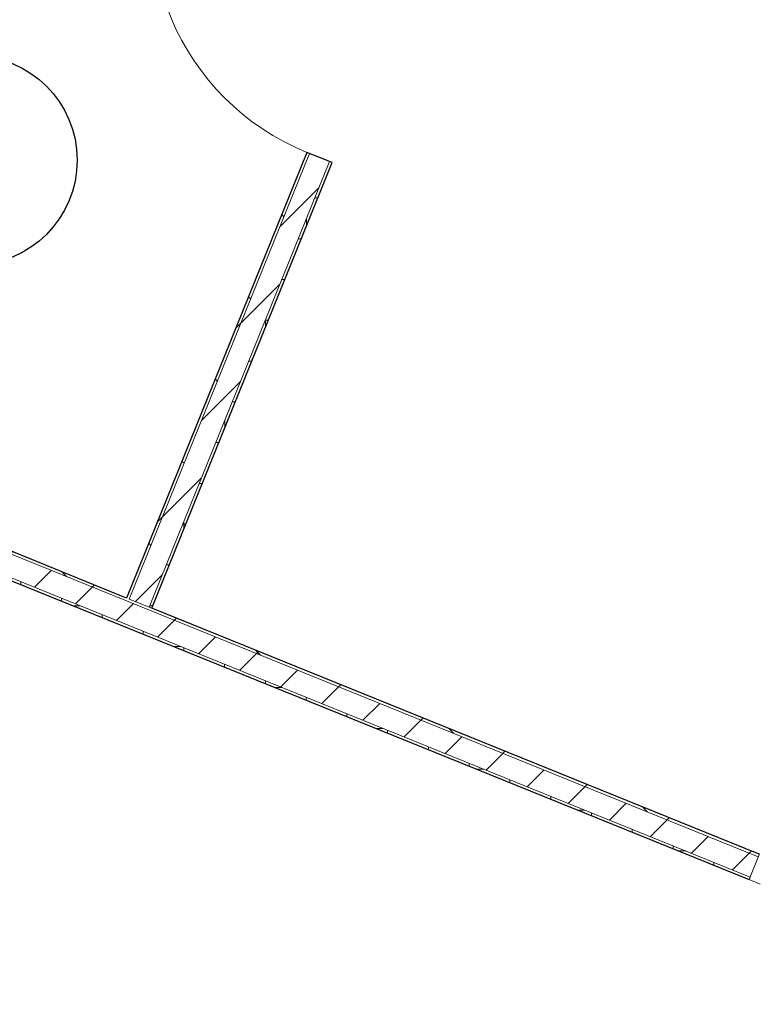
# Model space of a CAD drawing. Header units: inches. Extents: x 424 to 2043, y -237 to 445.
# Tile 52 of 256: x 637.49 to 640.21, y -118.51 to -114.89. Entities that reach past the tile are written whole.
import ezdxf

# ---------------------------------------------------------------- set-up
doc = ezdxf.new("R2010")
doc.units = ezdxf.units.IN
doc.header["$MEASUREMENT"] = 0
for name, color, linetype, lineweight in [('A-DOOR', 31, 'Continuous', 9), ('A-WALL', 113, 'Continuous', 9), ('A-WALL-PATT', 111, 'Continuous', 25)]:
    doc.layers.add(name, color=color, linetype=linetype, lineweight=lineweight)
pattern_1 = [(44.95455, (751.64944, -115.18966), (-0.2119637, 0.21230025), []), (134.95455, (751.64944, -115.18966), (-0.21230025, -0.2119637), [])]
pattern_2 = [(359.95455, (751.64944, -115.18966), (0.000119, 0.14999995), []), (89.95455, (751.64944, -115.18966), (-0.14999995, 0.000119), [])]
pattern_3 = [(44.95455, (751.64944, -115.18966), (-0.10598184, 0.10615013), [])]

# ---------------------------------------------------------------- blocks, each defined once
blk = doc.blocks.new('5-panel_Bi-fold_external_door_10806 - Type 1-225860-همکف')
at = {"layer": 'A-DOOR'}
for p, q in [((-2.375, 0.0516), (-2.375, -0.05)), ((-2.375, -0.05), (-2.331, -0.05))]:
    blk.add_line(p, q, dxfattribs=at)
blk = doc.blocks.new('M_Single-Louvered - 0914 x 2134mm-227787-همکف')
at = {"layer": 'A-DOOR', "lineweight": 18}
for p, q in [((0.406, 0.05), (0.406, 0.964)), ((0.457, 0.964), (0.406, 0.964)), ((0.457, 0.05), (0.457, 0.964)), ((0.457, 0.05), (0.406, 0.05))]:
    blk.add_line(p, q, dxfattribs=at)
at = {"layer": 'A-DOOR'}
blk.add_arc((0.457, 0.05), 0.914, 90, 180, dxfattribs=at)

msp = doc.modelspace()

# ---------------------------------------------------------------- hatches: boundary and pattern name
at = {"layer": 'A-WALL-PATT', "lineweight": 9}
h = msp.add_hatch(dxfattribs=at)
h.set_pattern_fill('FP_3', color=256, angle=-0.0455, style=0, pattern_type=2)
h.set_pattern_definition(pattern_2)
h.paths.add_polyline_path([(637.9799, -117.0584), (638.6435, -115.4198), (638.6342, -115.4161), (637.9707, -117.0546)], flags=0)
h.paths.add_polyline_path([(638.9865, -114.5727), (639.2868, -113.8311), (639.2775, -113.8274), (638.9773, -114.5689)], flags=0)
h.paths.add_polyline_path([(639.6299, -112.984), (640.6575, -110.4464), (640.6482, -110.4426), (639.6206, -112.9802)], flags=0)
h = msp.add_hatch(dxfattribs=at)
h.set_pattern_fill('FP_2', color=256, angle=-0.0455, style=0, pattern_type=2)
h.set_pattern_definition(pattern_1)
h.paths.add_polyline_path([(637.8965, -117.0246), (638.56, -115.386), (638.5508, -115.3823), (637.8873, -117.0208)], flags=0)
h.paths.add_polyline_path([(638.9031, -114.5389), (639.2034, -113.7974), (639.1941, -113.7936), (638.8938, -114.5351)], flags=0)
h.paths.add_polyline_path([(639.5464, -112.9502), (640.5403, -110.496), (640.531, -110.4922), (639.5372, -112.9464)], flags=0)
h = msp.add_hatch(dxfattribs=at)
h.set_pattern_fill('FP_4', color=256, angle=-0.0455, style=0, pattern_type=2)
h.set_pattern_definition(pattern_3)
h.paths.add_polyline_path([(637.9707, -117.0546), (638.6342, -115.4161), (638.56, -115.386), (637.8965, -117.0246)], flags=0)
h.paths.add_polyline_path([(638.9773, -114.5689), (639.2775, -113.8274), (639.2034, -113.7974), (638.9031, -114.5389)], flags=0)
h.paths.add_polyline_path([(639.6206, -112.9802), (640.6182, -110.5168), (640.544, -110.4867), (639.5464, -112.9502)], flags=0)
h = msp.add_hatch(dxfattribs=at)
h.set_pattern_fill('FP_2', color=256, angle=-0.0455, style=0, pattern_type=2)
h.set_pattern_definition(pattern_1)
h.paths.add_polyline_path([(647.6754, -120.9953), (647.6789, -120.9859), (644.8489, -119.8399), (644.8452, -119.8492), (645.2625, -120.0182)], flags=0)
h.paths.add_polyline_path([(640.2107, -117.9725), (640.2145, -117.9632), (634.3387, -115.5838), (634.3349, -115.5931), (640.1841, -117.9617)], flags=0)
h = msp.add_hatch(dxfattribs=at)
h.set_pattern_fill('FP_4', color=256, angle=-0.0455, style=0, pattern_type=2)
h.set_pattern_definition(pattern_3)
h.paths.add_polyline_path([(647.648, -121.0705), (647.6754, -120.9953), (644.8452, -119.8492), (644.8152, -119.9234), (645.2625, -120.1045)], flags=0)
h.paths.add_polyline_path([(640.1807, -118.0467), (640.2107, -117.9725), (634.3442, -115.5969), (634.3142, -115.671), (640.177, -118.0451)], flags=0)
h = msp.add_hatch(dxfattribs=at)
h.set_pattern_fill('FP_3', color=256, angle=-0.0455, style=0, pattern_type=2)
h.set_pattern_definition(pattern_2)
h.paths.add_polyline_path([(647.6446, -121.0799), (647.648, -121.0705), (644.8152, -119.9234), (644.8114, -119.9326), (645.2625, -120.1153)], flags=0)
h.paths.add_polyline_path([(640.177, -118.0559), (640.1807, -118.0467), (634.3883, -115.701), (634.3846, -115.7103), (640.1264, -118.0355)], flags=0)

# ---------------------------------------------------------------- linework, layer by layer
msp.add_circle((637.3202, -115.4114), 0.3854)
at = {"layer": 'A-WALL', "lineweight": 25}
for p, q in [((638.5508, -115.3823), (637.8873, -117.0208)), ((638.6435, -115.4198), (638.5508, -115.3823)), ((637.9799, -117.0584), (638.6435, -115.4198)), ((637.8873, -117.0208), (634.3387, -115.5838)), ((634.3938, -115.7141), (640.177, -118.0559)), ((640.2145, -117.9632), (637.9799, -117.0584))]:
    msp.add_line(p, q, dxfattribs=at)
at = {"layer": 'A-WALL'}
for p, q in [((637.8965, -117.0246), (638.56, -115.386)), ((637.9707, -117.0546), (638.6342, -115.4161)), ((634.3349, -115.5931), (640.2107, -117.9725)), ((634.3883, -115.701), (640.1807, -118.0467)), ((637.8965, -117.0246), (637.9799, -117.0584))]:
    msp.add_line(p, q, dxfattribs=at)

# ---------------------------------------------------------------- block references
at = {"layer": 'A-DOOR'}
for name, p, rotation in [('M_Single-Louvered - 0914 x 2134mm-227787-همکف', (638.7687, -114.9775), 67.95454702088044), ('5-panel_Bi-fold_external_door_10806 - Type 1-225860-همکف', (642.3971, -118.901), 337.9545470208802)]:
    msp.add_blockref(name, p, dxfattribs=dict(at, rotation=rotation))

doc.saveas('drawing.dxf')
